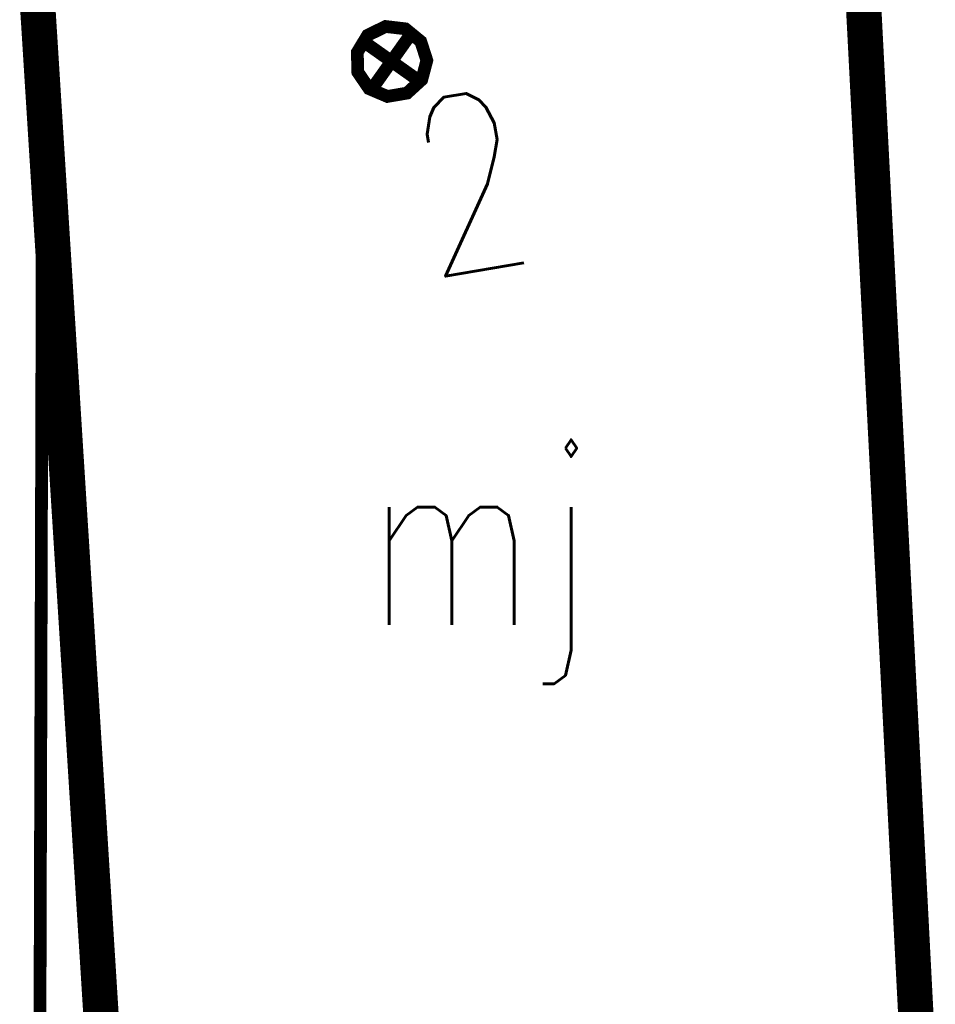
# Model space of a CAD drawing. Header units: metres. Extents: x 7542868 to 7543897, y 5828496 to 5830561.
# Tile 101 of 123: x 7543145.14 to 7543151.61, y 5830400.7 to 5830407.66. Entities that reach past the tile are written whole.
import ezdxf
from ezdxf.enums import TextEntityAlignment as Align

# ---------------------------------------------------------------- set-up
doc = ezdxf.new("R2010")
doc.units = ezdxf.units.M
doc.header["$MEASUREMENT"] = 0
for name, color, linetype in [('ADRESY_EADTD_T_0', 7, 'Continuous'), ('ADRESY_EAPADR_T_0', 7, 'Continuous'), ('BUDYNKI_EGBB_E_T_0', 7, 'Continuous'), ('BUDYNKI_EGBB_L_0', 7, 'Continuous'), ('GESUT_SUPK_L_1', 7, 'Continuous')]:
    doc.layers.add(name, color=color, linetype=linetype)
doc.styles.add('STYL_ARIAL', font='simplex', dxfattribs={"width": 0.75, "oblique": 0.1})

msp = doc.modelspace()

# ---------------------------------------------------------------- linework, layer by layer
at = {"layer": 'ADRESY_EAPADR_T_0', "color": 7, "const_width": 0.09}
for points in [[(7543147.7277, 5830407.6119), (7543147.8676, 5830407.5955), (7543147.9765, 5830407.5061), (7543148.0197, 5830407.372), (7543147.9836, 5830407.2358), (7543147.8796, 5830407.1408), (7543147.7407, 5830407.1171), (7543147.6111, 5830407.1722), (7543147.5318, 5830407.2887), (7543147.5281, 5830407.4295), (7543147.6011, 5830407.55), (7543147.7277, 5830407.6119)], [(7543147.9738, 5830407.2209), (7543147.5658, 5830407.5099)], [(7543147.6253, 5830407.1614), (7543147.9143, 5830407.5694)]]:
    msp.add_lwpolyline(points, dxfattribs=at)
at = {"layer": 'BUDYNKI_EGBB_L_0', "color": 34, "const_width": 0.25}
for points in [[(7543151.0846, 5830408.1886), (7543151.489, 5830400.3803)], [(7543145.2664, 5830407.7881), (7543145.7502, 5830400.0803)]]:
    msp.add_lwpolyline(points, dxfattribs=at)
at = {"layer": 'GESUT_SUPK_L_1', "color": 34, "const_width": 0.09}
msp.add_lwpolyline([(7543145.264, 5830393.4598), (7543145.304, 5830407.1892)], dxfattribs=at)
msp.add_lwpolyline([(7543145.264, 5830393.4598), (7543145.304, 5830407.1892)], dxfattribs=at)

# ---------------------------------------------------------------- texts
at = {"layer": 'ADRESY_EADTD_T_0', "color": 214, "style": 'STYL_ARIAL', "width": 0.75}
msp.add_text('2', height=1.25, rotation=9.6891, dxfattribs=at).set_placement((7543147.8224, 5830407.0574), align=Align.TOP_LEFT)
at = {"layer": 'BUDYNKI_EGBB_E_T_0', "color": 7, "style": 'STYL_ARIAL', "width": 0.75}
msp.add_text('mj', height=1.25, dxfattribs=at).set_placement((7543148.3966, 5830404.0051), align=Align.MIDDLE_CENTER)

doc.saveas('drawing.dxf')
